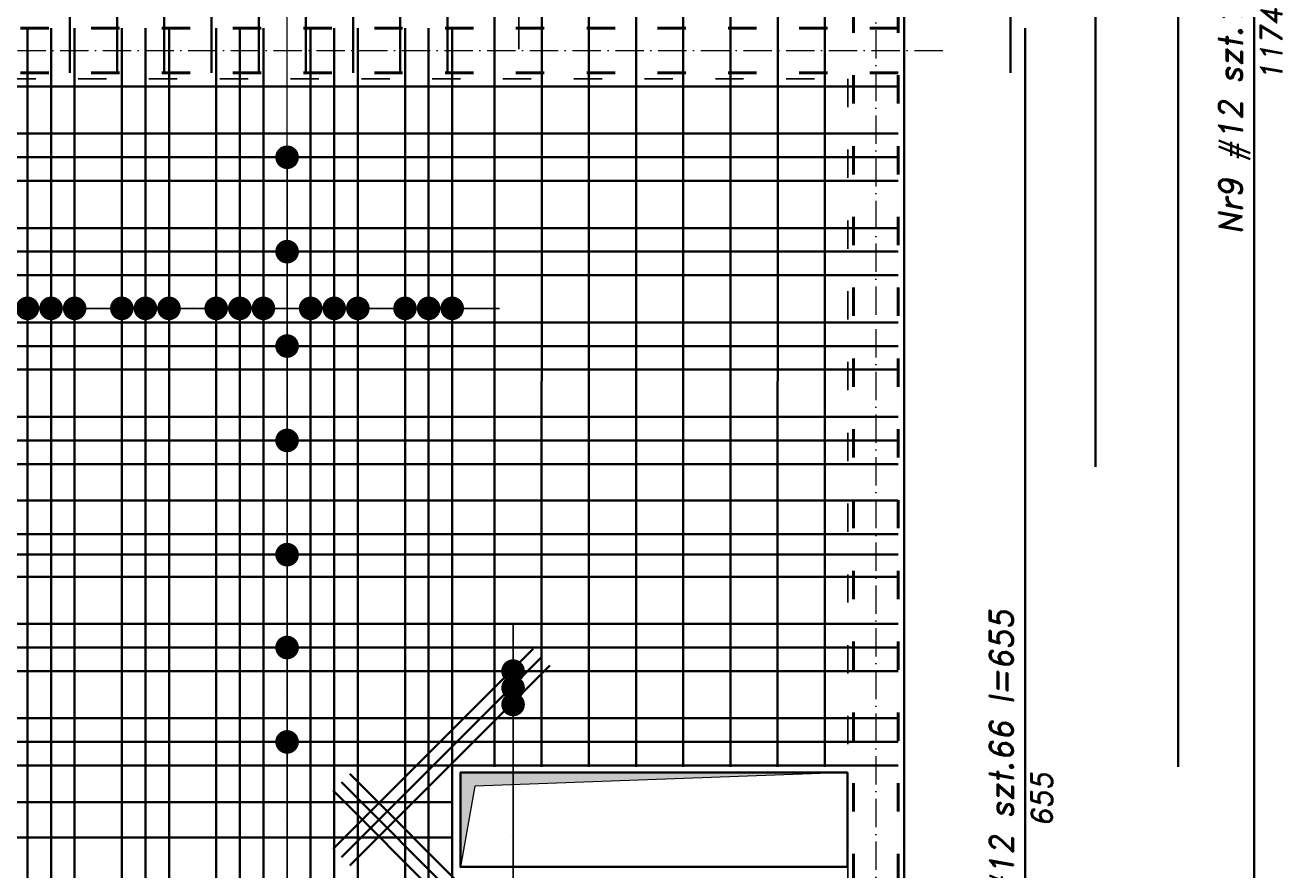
# Model space of a CAD drawing. Header units: millimetres. Extents: x 300938 to 312016, y 11971 to 20881.
# Tile 131 of 239: x 308050 to 308581, y 16572 to 16930. Entities that reach past the tile are written whole.
import ezdxf

# ---------------------------------------------------------------- set-up
doc = ezdxf.new("R2010")
doc.units = ezdxf.units.MM
doc.linetypes.add('ACAD_ISO03W100', pattern=[30, 12, -18])
doc.linetypes.add('ACAD_ISO10W100', pattern=[18, 12, -3, 0, -3])
for name, color, linetype, lineweight in [('konstrukcja', 3, 'Continuous', 35), ('konstrukcja wymiary', 1, 'Continuous', 13), ('opisy', 2, 'Continuous', 18), ('osie', 5, 'ACAD_ISO10W100', 13), ('zbrojenie', 4, 'Continuous', 50), ('zbrojenie płyty', 141, 'Continuous', 35)]:
    doc.layers.add(name, color=color, linetype=linetype, lineweight=lineweight)
doc.layers.add('przerywane', color=6, linetype='ACAD_ISO03W100')
doc.styles.add('KONSTRUKCJA', font='romand.shx', dxfattribs={"oblique": 10})
doc.styles.get("Standard").update_dxf_attribs({"font": 'romand.shx', "oblique": 10})
doc.dimstyles.new('150', dxfattribs={"dimtxt": 10, "dimasz": 7, "dimexe": 1.25, "dimexo": 0.625, "dimgap": 3, "dimtad": 1, "dimdec": 0, "dimrnd": 0.5, "dimtxsty": 'KONSTRUKCJA', "dimblk": 'ARCHTICK', "dimcen": 2.5, "dimadec": 0, "dimazin": 0, "dimtfac": 1, "dimtdec": 0, "dimtix": 1, "dimtmove": 0, "dimatfit": 3, "dimfxl": 4, "dimfxlon": 1, "dimarcsym": 0})
doc.dimstyles.new('kropki', dxfattribs={"dimtxt": 0.001, "dimasz": 10, "dimexe": 1.25, "dimexo": 0.625, "dimgap": 1, "dimtad": 1, "dimtxsty": 'Standard', "dimblk": 'DOT', "dimcen": 2.5, "dimadec": 0, "dimazin": 0, "dimtfac": 1, "dimtmove": 0, "dimatfit": 3, "dimfxl": 1, "dimfxlon": 1, "dimarcsym": 0})

# ---------------------------------------------------------------- blocks, each defined once
blk = doc.blocks.new('_ArchTick')
at = {"color": 0, "linetype": 'ByBlock', "lineweight": 13, "const_width": 0.15}
blk.add_lwpolyline([(-0.5, -0.5), (0.5, 0.5)], dxfattribs=at)
blk = doc.blocks.new('*D1286')
at = {"layer": 'Defpoints', "color": 0, "transparency": 16777216}
for p in [(308398.44, 17601.22), (308234.44, 16613.22), (308398.44, 16613.22)]:
    blk.add_point(p, dxfattribs=at)
at = {"layer": 'konstrukcja wymiary', "color": 0, "lineweight": -2, "transparency": 16777216}
for p, q in [((308234.44, 17597.22), (308234.44, 17602.47)), ((308234.44, 17601.22), (308398.44, 17601.22)), ((308398.44, 17597.22), (308398.44, 17602.47))]:
    blk.add_line(p, q, dxfattribs=at)
at = {"layer": 'konstrukcja wymiary', "color": 0, "lineweight": -2, "transparency": 16777216, "xscale": 7, "yscale": 7, "zscale": 7, "rotation": 180}
blk.add_blockref('_ArchTick', (308234.44, 17601.22), dxfattribs=at)
at = {"layer": 'konstrukcja wymiary', "color": 0, "lineweight": -2, "transparency": 16777216, "xscale": 7, "yscale": 7, "zscale": 7}
blk.add_blockref('_ArchTick', (308398.44, 17601.22), dxfattribs=at)
at = {"layer": 'konstrukcja wymiary', "color": 0, "transparency": 16777216, "insert": (308316.44, 17609.22), "char_height": 10, "attachment_point": 5, "style": 'KONSTRUKCJA'}
blk.add_mtext('164', dxfattribs=at)
blk = doc.blocks.new('*D1287')
at = {"layer": 'Defpoints', "color": 0, "transparency": 16777216}
for p in [(308422.44, 17601.22), (308422.44, 17511.22), (308398.44, 16613.22)]:
    blk.add_point(p, dxfattribs=at)
at = {"layer": 'konstrukcja wymiary', "color": 0, "lineweight": -2, "transparency": 16777216}
for p, q in [((308398.44, 17601.22), (308391.44, 17601.22)), ((308398.44, 17597.22), (308398.44, 17602.47)), ((308398.44, 17601.22), (308422.44, 17601.22)), ((308422.44, 17597.22), (308422.44, 17602.47)), ((308422.44, 17601.22), (308429.44, 17601.22))]:
    blk.add_line(p, q, dxfattribs=at)
at = {"layer": 'konstrukcja wymiary', "color": 0, "lineweight": -2, "transparency": 16777216, "xscale": 7, "yscale": 7, "zscale": 7}
blk.add_blockref('_ArchTick', (308398.44, 17601.22), dxfattribs=at)
at = {"layer": 'konstrukcja wymiary', "color": 0, "lineweight": -2, "transparency": 16777216, "xscale": 7, "yscale": 7, "zscale": 7, "rotation": 180}
blk.add_blockref('_ArchTick', (308422.44, 17601.22), dxfattribs=at)
at = {"layer": 'konstrukcja wymiary', "color": 0, "transparency": 16777216, "insert": (308410.44, 17609.22), "char_height": 10, "attachment_point": 5, "style": 'KONSTRUKCJA'}
blk.add_mtext('24', dxfattribs=at)
blk = doc.blocks.new('_Dot')
at = {"color": 0, "linetype": 'ByBlock', "lineweight": -2}
blk.add_line((-0.5, 0), (-1, 0), dxfattribs=at)
at = {"color": 0, "linetype": 'ByBlock', "const_width": 0.5}
blk.add_lwpolyline([(-0.25, 0, 1), (0.25, 0, 1)], format="xyb", close=True, dxfattribs=at)
blk = doc.blocks.new('*D1381')
at = {"layer": 'Defpoints', "color": 0, "transparency": 16777216}
for p in [(308248.93, 16959.72), (308248.93, 16939.72), (308259.19, 16939.72)]:
    blk.add_point(p, dxfattribs=at)
at = {"layer": 'konstrukcja wymiary', "color": 0, "lineweight": -2, "transparency": 16777216}
for p, q in [((308259.19, 16969.72), (308259.19, 16979.72)), ((308258.19, 16959.72), (308260.44, 16959.72)), ((308259.19, 16959.72), (308259.19, 16939.72)), ((308258.19, 16939.72), (308260.44, 16939.72)), ((308259.19, 16929.72), (308259.19, 16919.72))]:
    blk.add_line(p, q, dxfattribs=at)
at = {"layer": 'konstrukcja wymiary', "color": 0, "lineweight": -2, "transparency": 16777216, "xscale": 10, "yscale": 10, "zscale": 10}
for p, rotation in [((308259.19, 16959.72), 270), ((308259.19, 16939.72), 90)]:
    blk.add_blockref('_Dot', p, dxfattribs=dict(at, rotation=rotation))
at = {"layer": 'konstrukcja wymiary', "color": 0, "transparency": 16777216, "insert": (308258.19, 16949.72), "char_height": 0.001, "attachment_point": 5, "rotation": 90}
blk.add_mtext('20', dxfattribs=at)
blk = doc.blocks.new('*D1461')
at = {"layer": 'Defpoints', "color": 0, "transparency": 16777216}
for p in [(308150.94, 16873.96), (308150.94, 16833.96), (308160.97, 16833.96)]:
    blk.add_point(p, dxfattribs=at)
at = {"layer": 'konstrukcja wymiary', "color": 0, "lineweight": -2, "transparency": 16777216}
for p, q in [((308159.97, 16873.96), (308162.22, 16873.96)), ((308160.97, 16863.96), (308160.97, 16843.96)), ((308159.97, 16833.96), (308162.22, 16833.96))]:
    blk.add_line(p, q, dxfattribs=at)
at = {"layer": 'konstrukcja wymiary', "color": 0, "lineweight": -2, "transparency": 16777216, "xscale": 10, "yscale": 10, "zscale": 10}
for p, rotation in [((308160.97, 16873.96), 90), ((308160.97, 16833.96), 270)]:
    blk.add_blockref('_Dot', p, dxfattribs=dict(at, rotation=rotation))
at = {"layer": 'konstrukcja wymiary', "color": 0, "transparency": 16777216, "insert": (308159.97, 16853.96), "char_height": 0.001, "attachment_point": 5, "rotation": 90}
blk.add_mtext('40', dxfattribs=at)
blk = doc.blocks.new('*D1462')
at = {"layer": 'Defpoints', "color": 0, "transparency": 16777216}
for p in [(308150.94, 16833.96), (308150.94, 16793.96), (308160.97, 16793.96)]:
    blk.add_point(p, dxfattribs=at)
at = {"layer": 'konstrukcja wymiary', "color": 0, "lineweight": -2, "transparency": 16777216}
for p, q in [((308159.97, 16833.96), (308162.22, 16833.96)), ((308160.97, 16823.96), (308160.97, 16803.96)), ((308159.97, 16793.96), (308162.22, 16793.96))]:
    blk.add_line(p, q, dxfattribs=at)
at = {"layer": 'konstrukcja wymiary', "color": 0, "lineweight": -2, "transparency": 16777216, "xscale": 10, "yscale": 10, "zscale": 10}
for p, rotation in [((308160.97, 16833.96), 90), ((308160.97, 16793.96), 270)]:
    blk.add_blockref('_Dot', p, dxfattribs=dict(at, rotation=rotation))
at = {"layer": 'konstrukcja wymiary', "color": 0, "transparency": 16777216, "insert": (308159.97, 16813.96), "char_height": 0.001, "attachment_point": 5, "rotation": 90}
blk.add_mtext('40', dxfattribs=at)
blk = doc.blocks.new('*D1463')
at = {"layer": 'Defpoints', "color": 0, "transparency": 16777216}
for p in [(308150.94, 16793.96), (308150.94, 16753.96), (308160.97, 16753.96)]:
    blk.add_point(p, dxfattribs=at)
at = {"layer": 'konstrukcja wymiary', "color": 0, "lineweight": -2, "transparency": 16777216}
for p, q in [((308159.97, 16793.96), (308162.22, 16793.96)), ((308160.97, 16783.96), (308160.97, 16763.96)), ((308159.97, 16753.96), (308162.22, 16753.96))]:
    blk.add_line(p, q, dxfattribs=at)
at = {"layer": 'konstrukcja wymiary', "color": 0, "lineweight": -2, "transparency": 16777216, "xscale": 10, "yscale": 10, "zscale": 10}
for p, rotation in [((308160.97, 16793.96), 90), ((308160.97, 16753.96), 270)]:
    blk.add_blockref('_Dot', p, dxfattribs=dict(at, rotation=rotation))
at = {"layer": 'konstrukcja wymiary', "color": 0, "transparency": 16777216, "insert": (308159.97, 16773.96), "char_height": 0.001, "attachment_point": 5, "rotation": 90}
blk.add_mtext('40', dxfattribs=at)
blk = doc.blocks.new('*D1464')
at = {"layer": 'Defpoints', "color": 0, "transparency": 16777216}
for p in [(308150.94, 16753.96), (308150.94, 16705.57), (308160.97, 16705.57)]:
    blk.add_point(p, dxfattribs=at)
at = {"layer": 'konstrukcja wymiary', "color": 0, "lineweight": -2, "transparency": 16777216}
for p, q in [((308159.97, 16753.96), (308162.22, 16753.96)), ((308160.97, 16743.96), (308160.97, 16715.57)), ((308159.97, 16705.57), (308162.22, 16705.57))]:
    blk.add_line(p, q, dxfattribs=at)
at = {"layer": 'konstrukcja wymiary', "color": 0, "lineweight": -2, "transparency": 16777216, "xscale": 10, "yscale": 10, "zscale": 10}
for p, rotation in [((308160.97, 16753.96), 90), ((308160.97, 16705.57), 270)]:
    blk.add_blockref('_Dot', p, dxfattribs=dict(at, rotation=rotation))
at = {"layer": 'konstrukcja wymiary', "color": 0, "transparency": 16777216, "insert": (308159.97, 16729.77), "char_height": 0.001, "attachment_point": 5, "rotation": 90}
blk.add_mtext('48,39', dxfattribs=at)
blk = doc.blocks.new('*D1465')
at = {"layer": 'Defpoints', "color": 0, "transparency": 16777216}
for p in [(308150.94, 16705.57), (308150.94, 16666.22), (308160.97, 16666.22)]:
    blk.add_point(p, dxfattribs=at)
at = {"layer": 'konstrukcja wymiary', "color": 0, "lineweight": -2, "transparency": 16777216}
for p, q in [((308159.97, 16705.57), (308162.22, 16705.57)), ((308160.97, 16695.57), (308160.97, 16676.22)), ((308159.97, 16666.22), (308162.22, 16666.22))]:
    blk.add_line(p, q, dxfattribs=at)
at = {"layer": 'konstrukcja wymiary', "color": 0, "lineweight": -2, "transparency": 16777216, "xscale": 10, "yscale": 10, "zscale": 10}
for p, rotation in [((308160.97, 16705.57), 90), ((308160.97, 16666.22), 270)]:
    blk.add_blockref('_Dot', p, dxfattribs=dict(at, rotation=rotation))
at = {"layer": 'konstrukcja wymiary', "color": 0, "transparency": 16777216, "insert": (308159.97, 16685.9), "char_height": 0.001, "attachment_point": 5, "rotation": 90}
blk.add_mtext('39,35', dxfattribs=at)
blk = doc.blocks.new('*D1466')
at = {"layer": 'Defpoints', "color": 0, "transparency": 16777216}
for p in [(308150.94, 16666.22), (308150.94, 16626.22), (308160.97, 16626.22)]:
    blk.add_point(p, dxfattribs=at)
at = {"layer": 'konstrukcja wymiary', "color": 0, "lineweight": -2, "transparency": 16777216}
for p, q in [((308159.97, 16666.22), (308162.22, 16666.22)), ((308160.97, 16656.22), (308160.97, 16636.22)), ((308159.97, 16626.22), (308162.22, 16626.22))]:
    blk.add_line(p, q, dxfattribs=at)
at = {"layer": 'konstrukcja wymiary', "color": 0, "lineweight": -2, "transparency": 16777216, "xscale": 10, "yscale": 10, "zscale": 10}
for p, rotation in [((308160.97, 16666.22), 90), ((308160.97, 16626.22), 270)]:
    blk.add_blockref('_Dot', p, dxfattribs=dict(at, rotation=rotation))
at = {"layer": 'konstrukcja wymiary', "color": 0, "transparency": 16777216, "insert": (308159.97, 16646.22), "char_height": 0.001, "attachment_point": 5, "rotation": 90}
blk.add_mtext('40', dxfattribs=at)
blk = doc.blocks.new('*D1467')
at = {"layer": 'Defpoints', "color": 0, "transparency": 16777216}
for p in [(308150.94, 16626.22), (308150.94, 16560.22), (308160.97, 16560.22)]:
    blk.add_point(p, dxfattribs=at)
at = {"layer": 'konstrukcja wymiary', "color": 0, "lineweight": -2, "transparency": 16777216}
for p, q in [((308159.97, 16626.22), (308162.22, 16626.22)), ((308160.97, 16616.22), (308160.97, 16570.22)), ((308159.97, 16560.22), (308162.22, 16560.22))]:
    blk.add_line(p, q, dxfattribs=at)
at = {"layer": 'konstrukcja wymiary', "color": 0, "lineweight": -2, "transparency": 16777216, "xscale": 10, "yscale": 10, "zscale": 10}
for p, rotation in [((308160.97, 16626.22), 90), ((308160.97, 16560.22), 270)]:
    blk.add_blockref('_Dot', p, dxfattribs=dict(at, rotation=rotation))
at = {"layer": 'konstrukcja wymiary', "color": 0, "transparency": 16777216, "insert": (308159.97, 16593.22), "char_height": 0.001, "attachment_point": 5, "rotation": 90}
blk.add_mtext('66', dxfattribs=at)
blk = doc.blocks.new('*D1640')
at = {"layer": 'Defpoints', "color": 0, "transparency": 16777216}
for p in [(308050.94, 16809.93), (308030.94, 16783.96), (308050.94, 16783.96)]:
    blk.add_point(p, dxfattribs=at)
at = {"layer": 'konstrukcja wymiary', "color": 0, "lineweight": -2, "transparency": 16777216}
for p, q in [((308030.94, 16808.93), (308030.94, 16811.18)), ((308050.94, 16808.93), (308050.94, 16811.18)), ((308020.94, 16809.93), (308010.94, 16809.93)), ((308030.94, 16809.93), (308050.94, 16809.93)), ((308060.94, 16809.93), (308070.94, 16809.93))]:
    blk.add_line(p, q, dxfattribs=at)
at = {"layer": 'konstrukcja wymiary', "color": 0, "lineweight": -2, "transparency": 16777216, "xscale": 10, "yscale": 10, "zscale": 10}
blk.add_blockref('_Dot', (308030.94, 16809.93), dxfattribs=at)
at = {"layer": 'konstrukcja wymiary', "color": 0, "lineweight": -2, "transparency": 16777216, "xscale": 10, "yscale": 10, "zscale": 10, "rotation": 180}
blk.add_blockref('_Dot', (308050.94, 16809.93), dxfattribs=at)
at = {"layer": 'konstrukcja wymiary', "color": 0, "transparency": 16777216, "insert": (308040.94, 16810.93), "char_height": 0.001, "attachment_point": 5}
blk.add_mtext('20', dxfattribs=at)
blk = doc.blocks.new('*D1641')
at = {"layer": 'Defpoints', "color": 0, "transparency": 16777216}
for p in [(308060.94, 16809.93), (308050.94, 16783.96), (308060.94, 16783.96)]:
    blk.add_point(p, dxfattribs=at)
at = {"layer": 'konstrukcja wymiary', "color": 0, "lineweight": -2, "transparency": 16777216}
for p, q in [((308050.94, 16808.93), (308050.94, 16811.18)), ((308060.94, 16808.93), (308060.94, 16811.18)), ((308040.94, 16809.93), (308030.94, 16809.93)), ((308050.94, 16809.93), (308060.94, 16809.93)), ((308070.94, 16809.93), (308080.94, 16809.93))]:
    blk.add_line(p, q, dxfattribs=at)
at = {"layer": 'konstrukcja wymiary', "color": 0, "lineweight": -2, "transparency": 16777216, "xscale": 10, "yscale": 10, "zscale": 10}
blk.add_blockref('_Dot', (308050.94, 16809.93), dxfattribs=at)
at = {"layer": 'konstrukcja wymiary', "color": 0, "lineweight": -2, "transparency": 16777216, "xscale": 10, "yscale": 10, "zscale": 10, "rotation": 180}
blk.add_blockref('_Dot', (308060.94, 16809.93), dxfattribs=at)
at = {"layer": 'konstrukcja wymiary', "color": 0, "transparency": 16777216, "insert": (308055.94, 16810.93), "char_height": 0.001, "attachment_point": 5}
blk.add_mtext('10', dxfattribs=at)
blk = doc.blocks.new('*D1642')
at = {"layer": 'Defpoints', "color": 0, "transparency": 16777216}
for p in [(308070.94, 16809.93), (308060.94, 16783.96), (308070.94, 16783.96)]:
    blk.add_point(p, dxfattribs=at)
at = {"layer": 'konstrukcja wymiary', "color": 0, "lineweight": -2, "transparency": 16777216}
for p, q in [((308060.94, 16808.93), (308060.94, 16811.18)), ((308070.94, 16808.93), (308070.94, 16811.18)), ((308050.94, 16809.93), (308040.94, 16809.93)), ((308060.94, 16809.93), (308070.94, 16809.93)), ((308080.94, 16809.93), (308090.94, 16809.93))]:
    blk.add_line(p, q, dxfattribs=at)
at = {"layer": 'konstrukcja wymiary', "color": 0, "lineweight": -2, "transparency": 16777216, "xscale": 10, "yscale": 10, "zscale": 10}
blk.add_blockref('_Dot', (308060.94, 16809.93), dxfattribs=at)
at = {"layer": 'konstrukcja wymiary', "color": 0, "lineweight": -2, "transparency": 16777216, "xscale": 10, "yscale": 10, "zscale": 10, "rotation": 180}
blk.add_blockref('_Dot', (308070.94, 16809.93), dxfattribs=at)
at = {"layer": 'konstrukcja wymiary', "color": 0, "transparency": 16777216, "insert": (308065.94, 16810.93), "char_height": 0.001, "attachment_point": 5}
blk.add_mtext('10', dxfattribs=at)
blk = doc.blocks.new('*D1643')
at = {"layer": 'Defpoints', "color": 0, "transparency": 16777216}
for p in [(308090.94, 16809.93), (308070.94, 16783.96), (308090.94, 16783.96)]:
    blk.add_point(p, dxfattribs=at)
at = {"layer": 'konstrukcja wymiary', "color": 0, "lineweight": -2, "transparency": 16777216}
for p, q in [((308070.94, 16808.93), (308070.94, 16811.18)), ((308090.94, 16808.93), (308090.94, 16811.18)), ((308060.94, 16809.93), (308050.94, 16809.93)), ((308070.94, 16809.93), (308090.94, 16809.93)), ((308100.94, 16809.93), (308110.94, 16809.93))]:
    blk.add_line(p, q, dxfattribs=at)
at = {"layer": 'konstrukcja wymiary', "color": 0, "lineweight": -2, "transparency": 16777216, "xscale": 10, "yscale": 10, "zscale": 10}
blk.add_blockref('_Dot', (308070.94, 16809.93), dxfattribs=at)
at = {"layer": 'konstrukcja wymiary', "color": 0, "lineweight": -2, "transparency": 16777216, "xscale": 10, "yscale": 10, "zscale": 10, "rotation": 180}
blk.add_blockref('_Dot', (308090.94, 16809.93), dxfattribs=at)
at = {"layer": 'konstrukcja wymiary', "color": 0, "transparency": 16777216, "insert": (308080.94, 16810.93), "char_height": 0.001, "attachment_point": 5}
blk.add_mtext('20', dxfattribs=at)
blk = doc.blocks.new('*D1644')
at = {"layer": 'Defpoints', "color": 0, "transparency": 16777216}
for p in [(308100.94, 16809.93), (308090.94, 16783.96), (308100.94, 16783.96)]:
    blk.add_point(p, dxfattribs=at)
at = {"layer": 'konstrukcja wymiary', "color": 0, "lineweight": -2, "transparency": 16777216}
for p, q in [((308090.94, 16808.93), (308090.94, 16811.18)), ((308100.94, 16808.93), (308100.94, 16811.18)), ((308080.94, 16809.93), (308070.94, 16809.93)), ((308090.94, 16809.93), (308100.94, 16809.93)), ((308110.94, 16809.93), (308120.94, 16809.93))]:
    blk.add_line(p, q, dxfattribs=at)
at = {"layer": 'konstrukcja wymiary', "color": 0, "lineweight": -2, "transparency": 16777216, "xscale": 10, "yscale": 10, "zscale": 10}
blk.add_blockref('_Dot', (308090.94, 16809.93), dxfattribs=at)
at = {"layer": 'konstrukcja wymiary', "color": 0, "lineweight": -2, "transparency": 16777216, "xscale": 10, "yscale": 10, "zscale": 10, "rotation": 180}
blk.add_blockref('_Dot', (308100.94, 16809.93), dxfattribs=at)
at = {"layer": 'konstrukcja wymiary', "color": 0, "transparency": 16777216, "insert": (308095.94, 16810.93), "char_height": 0.001, "attachment_point": 5}
blk.add_mtext('10', dxfattribs=at)
blk = doc.blocks.new('*D1645')
at = {"layer": 'Defpoints', "color": 0, "transparency": 16777216}
for p in [(308110.94, 16809.93), (308100.94, 16783.96), (308110.94, 16783.96)]:
    blk.add_point(p, dxfattribs=at)
at = {"layer": 'konstrukcja wymiary', "color": 0, "lineweight": -2, "transparency": 16777216}
for p, q in [((308100.94, 16808.93), (308100.94, 16811.18)), ((308110.94, 16808.93), (308110.94, 16811.18)), ((308090.94, 16809.93), (308080.94, 16809.93)), ((308100.94, 16809.93), (308110.94, 16809.93)), ((308120.94, 16809.93), (308130.94, 16809.93))]:
    blk.add_line(p, q, dxfattribs=at)
at = {"layer": 'konstrukcja wymiary', "color": 0, "lineweight": -2, "transparency": 16777216, "xscale": 10, "yscale": 10, "zscale": 10}
blk.add_blockref('_Dot', (308100.94, 16809.93), dxfattribs=at)
at = {"layer": 'konstrukcja wymiary', "color": 0, "lineweight": -2, "transparency": 16777216, "xscale": 10, "yscale": 10, "zscale": 10, "rotation": 180}
blk.add_blockref('_Dot', (308110.94, 16809.93), dxfattribs=at)
at = {"layer": 'konstrukcja wymiary', "color": 0, "transparency": 16777216, "insert": (308105.94, 16810.93), "char_height": 0.001, "attachment_point": 5}
blk.add_mtext('10', dxfattribs=at)
blk = doc.blocks.new('*D1646')
at = {"layer": 'Defpoints', "color": 0, "transparency": 16777216}
for p in [(308130.94, 16809.93), (308110.94, 16783.96), (308130.94, 16783.96)]:
    blk.add_point(p, dxfattribs=at)
at = {"layer": 'konstrukcja wymiary', "color": 0, "lineweight": -2, "transparency": 16777216}
for p, q in [((308110.94, 16808.93), (308110.94, 16811.18)), ((308130.94, 16808.93), (308130.94, 16811.18)), ((308100.94, 16809.93), (308090.94, 16809.93)), ((308110.94, 16809.93), (308130.94, 16809.93)), ((308140.94, 16809.93), (308150.94, 16809.93))]:
    blk.add_line(p, q, dxfattribs=at)
at = {"layer": 'konstrukcja wymiary', "color": 0, "lineweight": -2, "transparency": 16777216, "xscale": 10, "yscale": 10, "zscale": 10}
blk.add_blockref('_Dot', (308110.94, 16809.93), dxfattribs=at)
at = {"layer": 'konstrukcja wymiary', "color": 0, "lineweight": -2, "transparency": 16777216, "xscale": 10, "yscale": 10, "zscale": 10, "rotation": 180}
blk.add_blockref('_Dot', (308130.94, 16809.93), dxfattribs=at)
at = {"layer": 'konstrukcja wymiary', "color": 0, "transparency": 16777216, "insert": (308120.94, 16810.93), "char_height": 0.001, "attachment_point": 5}
blk.add_mtext('20', dxfattribs=at)
blk = doc.blocks.new('*D1647')
at = {"layer": 'Defpoints', "color": 0, "transparency": 16777216}
for p in [(308140.94, 16809.93), (308130.94, 16783.96), (308140.94, 16783.96)]:
    blk.add_point(p, dxfattribs=at)
at = {"layer": 'konstrukcja wymiary', "color": 0, "lineweight": -2, "transparency": 16777216}
for p, q in [((308130.94, 16808.93), (308130.94, 16811.18)), ((308140.94, 16808.93), (308140.94, 16811.18)), ((308120.94, 16809.93), (308110.94, 16809.93)), ((308130.94, 16809.93), (308140.94, 16809.93)), ((308150.94, 16809.93), (308160.94, 16809.93))]:
    blk.add_line(p, q, dxfattribs=at)
at = {"layer": 'konstrukcja wymiary', "color": 0, "lineweight": -2, "transparency": 16777216, "xscale": 10, "yscale": 10, "zscale": 10}
blk.add_blockref('_Dot', (308130.94, 16809.93), dxfattribs=at)
at = {"layer": 'konstrukcja wymiary', "color": 0, "lineweight": -2, "transparency": 16777216, "xscale": 10, "yscale": 10, "zscale": 10, "rotation": 180}
blk.add_blockref('_Dot', (308140.94, 16809.93), dxfattribs=at)
at = {"layer": 'konstrukcja wymiary', "color": 0, "transparency": 16777216, "insert": (308135.94, 16810.93), "char_height": 0.001, "attachment_point": 5}
blk.add_mtext('10', dxfattribs=at)
blk = doc.blocks.new('*D1648')
at = {"layer": 'Defpoints', "color": 0, "transparency": 16777216}
for p in [(308150.94, 16809.93), (308140.94, 16783.96), (308150.94, 16783.96)]:
    blk.add_point(p, dxfattribs=at)
at = {"layer": 'konstrukcja wymiary', "color": 0, "lineweight": -2, "transparency": 16777216}
for p, q in [((308140.94, 16808.93), (308140.94, 16811.18)), ((308150.94, 16808.93), (308150.94, 16811.18)), ((308130.94, 16809.93), (308120.94, 16809.93)), ((308140.94, 16809.93), (308150.94, 16809.93)), ((308160.94, 16809.93), (308170.94, 16809.93))]:
    blk.add_line(p, q, dxfattribs=at)
at = {"layer": 'konstrukcja wymiary', "color": 0, "lineweight": -2, "transparency": 16777216, "xscale": 10, "yscale": 10, "zscale": 10}
blk.add_blockref('_Dot', (308140.94, 16809.93), dxfattribs=at)
at = {"layer": 'konstrukcja wymiary', "color": 0, "lineweight": -2, "transparency": 16777216, "xscale": 10, "yscale": 10, "zscale": 10, "rotation": 180}
blk.add_blockref('_Dot', (308150.94, 16809.93), dxfattribs=at)
at = {"layer": 'konstrukcja wymiary', "color": 0, "transparency": 16777216, "insert": (308145.94, 16810.93), "char_height": 0.001, "attachment_point": 5}
blk.add_mtext('10', dxfattribs=at)
blk = doc.blocks.new('*D1649')
at = {"layer": 'Defpoints', "color": 0, "transparency": 16777216}
for p in [(308180.94, 16809.93), (308150.94, 16783.96), (308180.94, 16783.96)]:
    blk.add_point(p, dxfattribs=at)
at = {"layer": 'konstrukcja wymiary', "color": 0, "lineweight": -2, "transparency": 16777216}
for p, q in [((308150.94, 16808.93), (308150.94, 16811.18)), ((308180.94, 16808.93), (308180.94, 16811.18)), ((308160.94, 16809.93), (308170.94, 16809.93))]:
    blk.add_line(p, q, dxfattribs=at)
at = {"layer": 'konstrukcja wymiary', "color": 0, "lineweight": -2, "transparency": 16777216, "xscale": 10, "yscale": 10, "zscale": 10, "rotation": 180}
blk.add_blockref('_Dot', (308150.94, 16809.93), dxfattribs=at)
at = {"layer": 'konstrukcja wymiary', "color": 0, "lineweight": -2, "transparency": 16777216, "xscale": 10, "yscale": 10, "zscale": 10}
blk.add_blockref('_Dot', (308180.94, 16809.93), dxfattribs=at)
at = {"layer": 'konstrukcja wymiary', "color": 0, "transparency": 16777216, "insert": (308165.94, 16810.93), "char_height": 0.001, "attachment_point": 5}
blk.add_mtext('30', dxfattribs=at)
blk = doc.blocks.new('*D1650')
at = {"layer": 'Defpoints', "color": 0, "transparency": 16777216}
for p in [(308170.94, 16809.93), (308170.94, 16783.96), (308180.94, 16783.96)]:
    blk.add_point(p, dxfattribs=at)
at = {"layer": 'konstrukcja wymiary', "color": 0, "lineweight": -2, "transparency": 16777216}
for p, q in [((308170.94, 16808.93), (308170.94, 16811.18)), ((308180.94, 16808.93), (308180.94, 16811.18)), ((308160.94, 16809.93), (308150.94, 16809.93)), ((308180.94, 16809.93), (308170.94, 16809.93)), ((308190.94, 16809.93), (308200.94, 16809.93))]:
    blk.add_line(p, q, dxfattribs=at)
at = {"layer": 'konstrukcja wymiary', "color": 0, "lineweight": -2, "transparency": 16777216, "xscale": 10, "yscale": 10, "zscale": 10}
blk.add_blockref('_Dot', (308170.94, 16809.93), dxfattribs=at)
at = {"layer": 'konstrukcja wymiary', "color": 0, "lineweight": -2, "transparency": 16777216, "xscale": 10, "yscale": 10, "zscale": 10, "rotation": 180}
blk.add_blockref('_Dot', (308180.94, 16809.93), dxfattribs=at)
at = {"layer": 'konstrukcja wymiary', "color": 0, "transparency": 16777216, "insert": (308175.94, 16810.93), "char_height": 0.001, "attachment_point": 5}
blk.add_mtext('10', dxfattribs=at)
blk = doc.blocks.new('*D1651')
at = {"layer": 'Defpoints', "color": 0, "transparency": 16777216}
for p in [(308190.94, 16809.93), (308170.94, 16783.96), (308190.94, 16783.96)]:
    blk.add_point(p, dxfattribs=at)
at = {"layer": 'konstrukcja wymiary', "color": 0, "lineweight": -2, "transparency": 16777216}
for p, q in [((308170.94, 16808.93), (308170.94, 16811.18)), ((308190.94, 16808.93), (308190.94, 16811.18)), ((308160.94, 16809.93), (308150.94, 16809.93)), ((308170.94, 16809.93), (308190.94, 16809.93)), ((308200.94, 16809.93), (308210.94, 16809.93))]:
    blk.add_line(p, q, dxfattribs=at)
at = {"layer": 'konstrukcja wymiary', "color": 0, "lineweight": -2, "transparency": 16777216, "xscale": 10, "yscale": 10, "zscale": 10}
blk.add_blockref('_Dot', (308170.94, 16809.93), dxfattribs=at)
at = {"layer": 'konstrukcja wymiary', "color": 0, "lineweight": -2, "transparency": 16777216, "xscale": 10, "yscale": 10, "zscale": 10, "rotation": 180}
blk.add_blockref('_Dot', (308190.94, 16809.93), dxfattribs=at)
at = {"layer": 'konstrukcja wymiary', "color": 0, "transparency": 16777216, "insert": (308180.94, 16810.93), "char_height": 0.001, "attachment_point": 5}
blk.add_mtext('20', dxfattribs=at)
blk = doc.blocks.new('*D1652')
at = {"layer": 'Defpoints', "color": 0, "transparency": 16777216}
for p in [(308210.94, 16809.93), (308190.94, 16783.96), (308210.94, 16783.96)]:
    blk.add_point(p, dxfattribs=at)
at = {"layer": 'konstrukcja wymiary', "color": 0, "lineweight": -2, "transparency": 16777216}
for p, q in [((308190.94, 16808.93), (308190.94, 16811.18)), ((308210.94, 16808.93), (308210.94, 16811.18)), ((308180.94, 16809.93), (308170.94, 16809.93)), ((308190.94, 16809.93), (308210.94, 16809.93)), ((308220.94, 16809.93), (308230.94, 16809.93))]:
    blk.add_line(p, q, dxfattribs=at)
at = {"layer": 'konstrukcja wymiary', "color": 0, "lineweight": -2, "transparency": 16777216, "xscale": 10, "yscale": 10, "zscale": 10}
blk.add_blockref('_Dot', (308190.94, 16809.93), dxfattribs=at)
at = {"layer": 'konstrukcja wymiary', "color": 0, "lineweight": -2, "transparency": 16777216, "xscale": 10, "yscale": 10, "zscale": 10, "rotation": 180}
blk.add_blockref('_Dot', (308210.94, 16809.93), dxfattribs=at)
at = {"layer": 'konstrukcja wymiary', "color": 0, "transparency": 16777216, "insert": (308200.94, 16810.93), "char_height": 0.001, "attachment_point": 5}
blk.add_mtext('20', dxfattribs=at)
blk = doc.blocks.new('*D1653')
at = {"layer": 'Defpoints', "color": 0, "transparency": 16777216}
for p in [(308220.94, 16809.93), (308210.94, 16783.96), (308220.94, 16783.96)]:
    blk.add_point(p, dxfattribs=at)
at = {"layer": 'konstrukcja wymiary', "color": 0, "lineweight": -2, "transparency": 16777216}
for p, q in [((308210.94, 16808.93), (308210.94, 16811.18)), ((308220.94, 16808.93), (308220.94, 16811.18)), ((308200.94, 16809.93), (308190.94, 16809.93)), ((308210.94, 16809.93), (308220.94, 16809.93)), ((308230.94, 16809.93), (308240.94, 16809.93))]:
    blk.add_line(p, q, dxfattribs=at)
at = {"layer": 'konstrukcja wymiary', "color": 0, "lineweight": -2, "transparency": 16777216, "xscale": 10, "yscale": 10, "zscale": 10}
blk.add_blockref('_Dot', (308210.94, 16809.93), dxfattribs=at)
at = {"layer": 'konstrukcja wymiary', "color": 0, "lineweight": -2, "transparency": 16777216, "xscale": 10, "yscale": 10, "zscale": 10, "rotation": 180}
blk.add_blockref('_Dot', (308220.94, 16809.93), dxfattribs=at)
at = {"layer": 'konstrukcja wymiary', "color": 0, "transparency": 16777216, "insert": (308215.94, 16810.93), "char_height": 0.001, "attachment_point": 5}
blk.add_mtext('10', dxfattribs=at)
blk = doc.blocks.new('*D1654')
at = {"layer": 'Defpoints', "color": 0, "transparency": 16777216}
for p in [(308230.94, 16809.93), (308220.94, 16783.96), (308230.94, 16783.96)]:
    blk.add_point(p, dxfattribs=at)
at = {"layer": 'konstrukcja wymiary', "color": 0, "lineweight": -2, "transparency": 16777216}
for p, q in [((308220.94, 16808.93), (308220.94, 16811.18)), ((308230.94, 16808.93), (308230.94, 16811.18)), ((308210.94, 16809.93), (308200.94, 16809.93)), ((308220.94, 16809.93), (308230.94, 16809.93)), ((308240.94, 16809.93), (308250.94, 16809.93))]:
    blk.add_line(p, q, dxfattribs=at)
at = {"layer": 'konstrukcja wymiary', "color": 0, "lineweight": -2, "transparency": 16777216, "xscale": 10, "yscale": 10, "zscale": 10}
blk.add_blockref('_Dot', (308220.94, 16809.93), dxfattribs=at)
at = {"layer": 'konstrukcja wymiary', "color": 0, "lineweight": -2, "transparency": 16777216, "xscale": 10, "yscale": 10, "zscale": 10, "rotation": 180}
blk.add_blockref('_Dot', (308230.94, 16809.93), dxfattribs=at)
at = {"layer": 'konstrukcja wymiary', "color": 0, "transparency": 16777216, "insert": (308225.94, 16810.93), "char_height": 0.001, "attachment_point": 5}
blk.add_mtext('10', dxfattribs=at)
blk = doc.blocks.new('*D2046')
at = {"layer": 'Defpoints', "color": 0, "transparency": 16777216}
for p in [(308234.44, 17601.22), (307546.44, 16740.22), (308234.44, 16613.22)]:
    blk.add_point(p, dxfattribs=at)
at = {"layer": 'konstrukcja wymiary', "color": 0, "lineweight": -2, "transparency": 16777216}
for p, q in [((307546.44, 17597.22), (307546.44, 17602.47)), ((307546.44, 17601.22), (308234.44, 17601.22)), ((308234.44, 17597.22), (308234.44, 17602.47))]:
    blk.add_line(p, q, dxfattribs=at)
at = {"layer": 'konstrukcja wymiary', "color": 0, "lineweight": -2, "transparency": 16777216, "xscale": 7, "yscale": 7, "zscale": 7, "rotation": 180}
blk.add_blockref('_ArchTick', (307546.44, 17601.22), dxfattribs=at)
at = {"layer": 'konstrukcja wymiary', "color": 0, "lineweight": -2, "transparency": 16777216, "xscale": 7, "yscale": 7, "zscale": 7}
blk.add_blockref('_ArchTick', (308234.44, 17601.22), dxfattribs=at)
at = {"layer": 'konstrukcja wymiary', "color": 0, "transparency": 16777216, "insert": (307890.44, 17609.22), "char_height": 10, "attachment_point": 5, "style": 'KONSTRUKCJA'}
blk.add_mtext('688', dxfattribs=at)
blk = doc.blocks.new('*D2054')
at = {"layer": 'Defpoints', "color": 0, "transparency": 16777216}
for p in [(308256.73, 16656.22), (308256.73, 16649.15), (308256.73, 16649.15)]:
    blk.add_point(p, dxfattribs=at)
at = {"layer": 'konstrukcja wymiary', "color": 0, "lineweight": -2, "transparency": 16777216}
for p, q in [((308256.73, 16666.22), (308256.73, 16676.22)), ((308256.73, 16656.22), (308257.98, 16656.22)), ((308256.73, 16656.22), (308256.73, 16649.15)), ((308256.73, 16649.15), (308257.98, 16649.15)), ((308256.73, 16639.15), (308256.73, 16629.15))]:
    blk.add_line(p, q, dxfattribs=at)
at = {"layer": 'konstrukcja wymiary', "color": 0, "lineweight": -2, "transparency": 16777216, "xscale": 10, "yscale": 10, "zscale": 10}
for p, rotation in [((308256.73, 16656.22), 270), ((308256.73, 16649.15), 90)]:
    blk.add_blockref('_Dot', p, dxfattribs=dict(at, rotation=rotation))
at = {"layer": 'konstrukcja wymiary', "color": 0, "transparency": 16777216, "insert": (308255.72, 16652.69), "char_height": 0.001, "attachment_point": 5, "rotation": 90}
blk.add_mtext('7,07', dxfattribs=at)
blk = doc.blocks.new('*D2055')
at = {"layer": 'Defpoints', "color": 0, "transparency": 16777216}
for p in [(308256.73, 16649.15), (308256.73, 16642.08), (308256.73, 16642.08)]:
    blk.add_point(p, dxfattribs=at)
at = {"layer": 'konstrukcja wymiary', "color": 0, "lineweight": -2, "transparency": 16777216}
for p, q in [((308256.73, 16659.15), (308256.73, 16669.15)), ((308256.73, 16649.15), (308257.98, 16649.15)), ((308256.73, 16649.15), (308256.73, 16642.08)), ((308256.73, 16642.08), (308257.98, 16642.08)), ((308256.73, 16632.08), (308256.73, 16622.08))]:
    blk.add_line(p, q, dxfattribs=at)
at = {"layer": 'konstrukcja wymiary', "color": 0, "lineweight": -2, "transparency": 16777216, "xscale": 10, "yscale": 10, "zscale": 10}
for p, rotation in [((308256.73, 16649.15), 270), ((308256.73, 16642.08), 90)]:
    blk.add_blockref('_Dot', p, dxfattribs=dict(at, rotation=rotation))
at = {"layer": 'konstrukcja wymiary', "color": 0, "transparency": 16777216, "insert": (308255.72, 16645.62), "char_height": 0.001, "attachment_point": 5, "rotation": 90}
blk.add_mtext('7,07', dxfattribs=at)
blk = doc.blocks.new('*D2056')
at = {"layer": 'Defpoints', "color": 0, "transparency": 16777216}
for p in [(308256.73, 16642.08), (308256.73, 16530.22), (308256.73, 16530.22)]:
    blk.add_point(p, dxfattribs=at)
at = {"layer": 'konstrukcja wymiary', "color": 0, "lineweight": -2, "transparency": 16777216}
for p, q in [((308256.73, 16642.08), (308257.98, 16642.08)), ((308256.73, 16632.08), (308256.73, 16540.22)), ((308256.73, 16530.22), (308257.98, 16530.22))]:
    blk.add_line(p, q, dxfattribs=at)
at = {"layer": 'konstrukcja wymiary', "color": 0, "lineweight": -2, "transparency": 16777216, "xscale": 10, "yscale": 10, "zscale": 10}
for p, rotation in [((308256.73, 16642.08), 90), ((308256.73, 16530.22), 270)]:
    blk.add_blockref('_Dot', p, dxfattribs=dict(at, rotation=rotation))
at = {"layer": 'konstrukcja wymiary', "color": 0, "transparency": 16777216, "insert": (308255.72, 16586.15), "char_height": 0.001, "attachment_point": 5, "rotation": 90}
blk.add_mtext('111,86', dxfattribs=at)

msp = doc.modelspace()

# ---------------------------------------------------------------- hatches: boundary and pattern name
at = {"layer": 'konstrukcja wymiary'}
h = msp.add_hatch(color=256, dxfattribs=at)
h.dxf.hatch_style = 1
h.paths.add_polyline_path([(308240.508, 16607.455), (308234.44, 16573.224), (308234.44, 16613.224), (308398.44, 16613.224)])

# ---------------------------------------------------------------- linework, layer by layer
at = {"layer": 'konstrukcja'}
msp.add_line((308422.44, 16272.224), (308422.44, 17511.224), dxfattribs=at)
msp.add_lwpolyline([(308398.44, 16573.224), (308234.44, 16573.224), (308234.44, 16613.224), (308398.44, 16613.224)], close=True, dxfattribs=at)
at = {"layer": 'konstrukcja wymiary'}
msp.add_line((308160.974, 16853.964), (308160.974, 17533.41), dxfattribs=at)
msp.add_lwpolyline([(308240.508, 16607.455), (308234.44, 16573.224), (308234.44, 16613.224), (308398.44, 16613.224)], close=True, dxfattribs=at)
at = {"layer": 'osie'}
for p, q in [((308410.44, 17706.148), (308410.44, 16196.332)), ((306435.771, 16919.224), (308440.491, 16919.224))]:
    msp.add_line(p, q, dxfattribs=at)
at = {"layer": 'przerywane'}
for p, q in [((307802.44, 16907.224), (308398.556, 16907.224)), ((308398.556, 16907.224), (308398.556, 16296.224))]:
    msp.add_line(p, q, dxfattribs=at)
at = {"layer": 'zbrojenie', "linetype": 'ACAD_ISO03W100'}
for p, q in [((308400.94, 17508.724), (308400.94, 16274.724)), ((308419.94, 17508.724), (308419.94, 16274.724)), ((308419.94, 16928.724), (306640.94, 16928.724)), ((308419.94, 16909.724), (306640.94, 16909.724))]:
    msp.add_line(p, q, dxfattribs=at)
at = {"layer": 'zbrojenie płyty'}
for p, q in [((308068.94, 17508.724), (308068.94, 16909.724)), ((308088.94, 17508.724), (308088.94, 16909.724)), ((308108.94, 17508.724), (308108.94, 16909.724)), ((308128.94, 17508.724), (308128.94, 16909.724)), ((308148.94, 17508.724), (308148.94, 16909.724)), ((308168.94, 17508.724), (308168.94, 16909.724)), ((308188.94, 17508.724), (308188.94, 16909.724)), ((308208.94, 17508.724), (308208.94, 16909.724)), ((308228.94, 17508.724), (308228.94, 16909.724)), ((308248.94, 17508.724), (308248.823, 16615.724)), ((308268.94, 17508.724), (308268.823, 16615.724)), ((308288.94, 17508.724), (308288.823, 16615.724)), ((308308.94, 17508.724), (308308.823, 16615.724)), ((308328.94, 17508.724), (308328.823, 16615.724)), ((308348.94, 17508.724), (308348.823, 16615.724)), ((308368.94, 17508.724), (308368.823, 16615.724)), ((308388.94, 17508.724), (308388.823, 16615.724)), ((308467.483, 17508.724), (308467.483, 16909.724)), ((308503.558, 17508.724), (308503.558, 16742.724)), ((308538.58, 17508.724), (308538.58, 16615.724)), ((308570.813, 17508.724), (308570.813, 16334.724)), ((308050.94, 16274.724), (308050.94, 16928.724)), ((308060.94, 16274.724), (308060.94, 16928.724)), ((308070.94, 16274.724), (308070.94, 16928.724)), ((308090.94, 16274.724), (308090.94, 16928.724)), ((308100.94, 16274.724), (308100.94, 16928.724)), ((308110.94, 16274.724), (308110.94, 16928.724)), ((308130.94, 16274.724), (308130.94, 16928.724)), ((308140.94, 16274.724), (308140.94, 16928.724)), ((308150.94, 16274.724), (308150.94, 16928.724)), ((308170.94, 16274.724), (308170.94, 16928.724)), ((308180.94, 16274.724), (308180.94, 16928.724)), ((308190.94, 16274.724), (308190.94, 16928.724)), ((308210.94, 16274.724), (308210.94, 16928.724)), ((308220.94, 16274.724), (308220.94, 16928.724)), ((308230.94, 16274.724), (308230.94, 16928.724)), ((308473.72, 16274.724), (308473.72, 16928.724)), ((308419.94, 16903.964), (307260.94, 16903.964)), ((308419.94, 16883.964), (307260.94, 16883.964)), ((308419.94, 16873.964), (307780.94, 16873.964)), ((308419.94, 16863.964), (307260.94, 16863.964)), ((308419.94, 16843.964), (307260.94, 16843.964)), ((308419.94, 16833.964), (307780.94, 16833.964)), ((308419.94, 16823.964), (307260.94, 16823.964)), ((308419.94, 16803.964), (307260.94, 16803.964)), ((308419.94, 16793.964), (307780.94, 16793.964)), ((308419.94, 16783.964), (307260.94, 16783.964)), ((308419.94, 16763.964), (307260.94, 16763.964)), ((308419.94, 16753.964), (307780.94, 16753.964)), ((308419.94, 16743.964), (307260.94, 16743.964)), ((308419.94, 16728.452), (307780.94, 16728.452)), ((308419.94, 16714.224), (307548.94, 16714.224)), ((308419.94, 16705.572), (307780.94, 16705.572)), ((308419.94, 16696.224), (307548.94, 16696.224)), ((308419.94, 16676.224), (307548.94, 16676.224)), ((308419.94, 16666.224), (307780.94, 16666.224)), ((308265.295, 16665.721), (308180.442, 16580.868)), ((308268.831, 16662.186), (308183.978, 16577.333)), ((308272.366, 16658.65), (308187.513, 16573.797)), ((308419.94, 16656.224), (307548.94, 16656.224)), ((308419.94, 16636.224), (307548.94, 16636.224)), ((308419.94, 16626.224), (307780.94, 16626.224)), ((308419.94, 16616.224), (307548.94, 16616.224)), ((308268.831, 16524.262), (308183.978, 16609.115)), ((308272.366, 16527.797), (308187.513, 16612.65)), ((308265.295, 16520.726), (308180.442, 16605.579)), ((308231.045, 16600.68), (307548.94, 16600.68)), ((308231.045, 16585.768), (307548.94, 16585.768))]:
    msp.add_line(p, q, dxfattribs=at)

# ---------------------------------------------------------------- texts
at = {"layer": 'opisy', "width": 253.11941, "attachment_point": 5, "rotation": 90}
for s, insert, char_height in [('Nr9 #12 szt.12 l=1174', (308562.411, 16921.724), 9.99999), ('1174', (308577.925, 16921.724), 9), ('Nr11 #12 szt.66 l=655', (308465.318, 16601.724), 9.99999), ('655', (308480.832, 16601.724), 9)]:
    msp.add_mtext(s, dxfattribs=dict(at, insert=insert, char_height=char_height))

# ---------------------------------------------------------------- dimensions: what is measured, and where the dimension line sits
at = {"layer": 'konstrukcja wymiary'}
for base, p1, p2, dimstyle, picture, middle in [((308234.44, 17601.224), (307546.44, 16740.224), (308234.44, 16613.224), '150', '*D2046', (307890.44, 17609.224)), ((308398.44, 17601.224), (308234.44, 16613.224), (308398.44, 16613.224), '150', '*D1286', (308316.44, 17609.224)), ((308422.44, 17601.224), (308398.44, 16613.224), (308422.44, 17511.224), '150', '*D1287', (308410.44, 17609.224)), ((308050.94, 16809.934), (308030.94, 16783.964), (308050.94, 16783.964), 'kropki', '*D1640', (308040.94, 16810.934)), ((308060.94, 16809.934), (308050.94, 16783.964), (308060.94, 16783.964), 'kropki', '*D1641', (308055.94, 16810.934)), ((308070.94, 16809.934), (308060.94, 16783.964), (308070.94, 16783.964), 'kropki', '*D1642', (308065.94, 16810.934)), ((308090.94, 16809.934), (308070.94, 16783.964), (308090.94, 16783.964), 'kropki', '*D1643', (308080.94, 16810.934)), ((308100.94, 16809.934), (308090.94, 16783.964), (308100.94, 16783.964), 'kropki', '*D1644', (308095.94, 16810.934)), ((308110.94, 16809.934), (308100.94, 16783.964), (308110.94, 16783.964), 'kropki', '*D1645', (308105.94, 16810.934)), ((308130.94, 16809.934), (308110.94, 16783.964), (308130.94, 16783.964), 'kropki', '*D1646', (308120.94, 16810.934)), ((308140.94, 16809.934), (308130.94, 16783.964), (308140.94, 16783.964), 'kropki', '*D1647', (308135.94, 16810.934)), ((308150.94, 16809.934), (308140.94, 16783.964), (308150.94, 16783.964), 'kropki', '*D1648', (308145.94, 16810.934)), ((308180.94, 16809.934), (308150.94, 16783.964), (308180.94, 16783.964), 'kropki', '*D1649', (308165.94, 16810.934)), ((308170.94, 16809.934), (308180.94, 16783.964), (308170.94, 16783.964), 'kropki', '*D1650', (308175.94, 16810.934)), ((308190.94, 16809.934), (308170.94, 16783.964), (308190.94, 16783.964), 'kropki', '*D1651', (308180.94, 16810.934)), ((308210.94, 16809.934), (308190.94, 16783.964), (308210.94, 16783.964), 'kropki', '*D1652', (308200.94, 16810.934)), ((308220.94, 16809.934), (308210.94, 16783.964), (308220.94, 16783.964), 'kropki', '*D1653', (308215.94, 16810.934)), ((308230.94, 16809.934), (308220.94, 16783.964), (308230.94, 16783.964), 'kropki', '*D1654', (308225.94, 16810.934))]:
    dim = msp.add_linear_dim(base=base, p1=p1, p2=p2, dimstyle=dimstyle, override={"dimtmove": 1}, dxfattribs=at)
    dim.commit()
    dim.dimension.update_dxf_attribs({"geometry": picture, "text_midpoint": middle})
for base, p1, p2, picture, middle in [((308259.186, 16939.724), (308248.933, 16959.724), (308248.933, 16939.724), '*D1381', (308258.186, 16949.724)), ((308160.974, 16793.964), (308150.94, 16833.964), (308150.94, 16793.964), '*D1462', (308159.974, 16813.964)), ((308160.974, 16753.964), (308150.94, 16793.964), (308150.94, 16753.964), '*D1463', (308159.974, 16773.964)), ((308160.974, 16705.572), (308150.94, 16753.964), (308150.94, 16705.572), '*D1464', (308159.973, 16729.768)), ((308160.974, 16666.224), (308150.94, 16705.572), (308150.94, 16666.224), '*D1465', (308159.973, 16685.898)), ((308256.725, 16649.153), (308256.725, 16656.224), (308256.725, 16649.153), '*D2054', (308255.725, 16652.688)), ((308160.974, 16626.224), (308150.94, 16666.224), (308150.94, 16626.224), '*D1466', (308159.974, 16646.224)), ((308256.725, 16642.082), (308256.725, 16649.153), (308256.725, 16642.082), '*D2055', (308255.725, 16645.617)), ((308256.725, 16530.224), (308256.725, 16642.082), (308256.725, 16530.224), '*D2056', (308255.725, 16586.153)), ((308160.974, 16560.224), (308150.94, 16626.224), (308150.94, 16560.224), '*D1467', (308159.974, 16593.224))]:
    dim = msp.add_linear_dim(base=base, p1=p1, p2=p2, angle=90, dimstyle='kropki', override={"dimtmove": 1}, dxfattribs=at)
    dim.commit()
    dim.dimension.update_dxf_attribs({"geometry": picture, "text_midpoint": middle})
dim = msp.add_linear_dim(base=(308160.974, 16833.964), p1=(308150.94, 16873.964), p2=(308150.94, 16833.964), angle=90, dimstyle='kropki', dxfattribs=at)
dim.commit()
dim.dimension.update_dxf_attribs({"geometry": '*D1461', "text_midpoint": (308159.974, 16853.964)})

doc.saveas('drawing.dxf')
